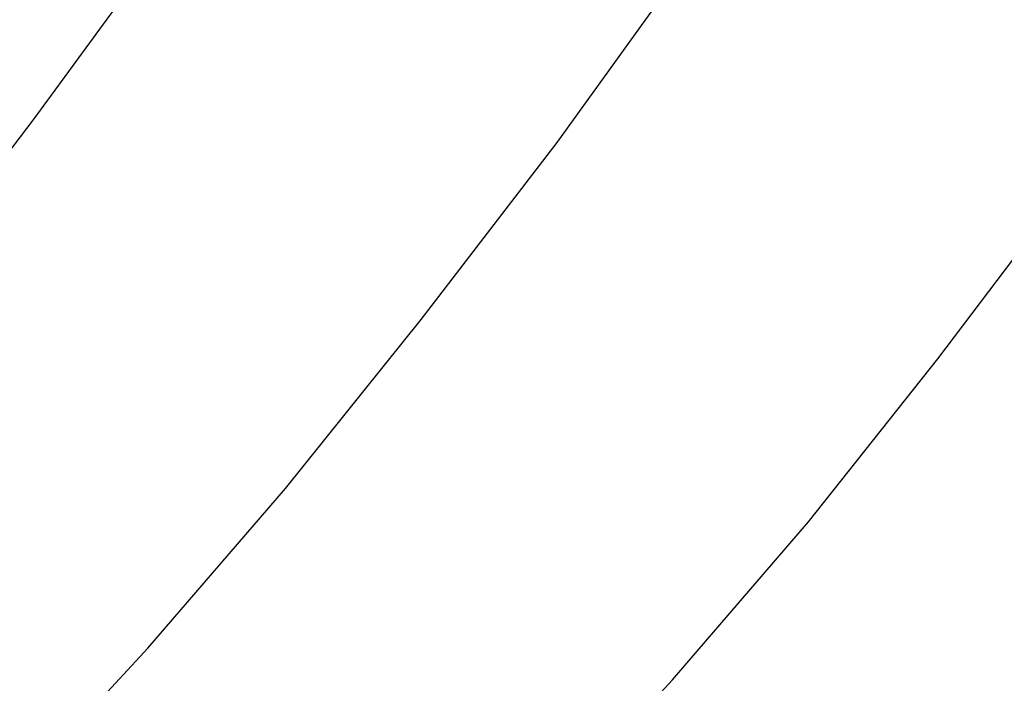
# Model space of a CAD drawing. Extents: x 0 to 363660, y 0 to 4201329.
# Tile 242 of 256: x 360291.92 to 360298.15, y 4200441.69 to 4200445.89. Entities that reach past the tile are written whole.
import ezdxf

# ---------------------------------------------------------------- set-up
doc = ezdxf.new("R2010")
doc.units = 0
doc.header["$LTSCALE"] = 0.5
doc.header["$MEASUREMENT"] = 0
doc.linetypes.add('CONTI', pattern=[0])
doc.layers.add('(032) Горизонтали утолщенные', color=32, linetype='Continuous', lineweight=30)
doc.layers.add('.', color=7, linetype='Continuous', lineweight=15)
doc.layers.add('GORIZDEFAULT', color=32, linetype='CONTI')

# ---------------------------------------------------------------- blocks, each defined once
blk = doc.blocks.new('gergrgrre')
at = {"layer": '(032) Горизонтали утолщенные', "color": 32}
blk.add_polyline3d([(360282.4434, 4200430.6786, 540), (360283.18, 4200431.16, 540), (360284.49, 4200432.03, 540), (360285.81, 4200432.94, 540), (360287.13, 4200433.87, 540), (360288.43, 4200434.82, 540), (360289.68, 4200435.78, 540), (360290.88, 4200436.75, 540), (360292.02, 4200437.73, 540), (360293.12, 4200438.72, 540), (360294.15, 4200439.71, 540), (360295.13, 4200440.71, 540), (360296.05, 4200441.71, 540), (360296.91, 4200442.71, 540), (360297.73, 4200443.74, 540), (360298.54, 4200444.81, 540), (360299.36, 4200445.95, 540), (360300.22, 4200447.18, 540), (360301.14, 4200448.52, 540), (360302.15, 4200450, 540), (360303.26, 4200451.61, 540), (360304.43, 4200453.32, 540), (360305.64, 4200455.06, 540)], dxfattribs=at)
at = {"layer": 'GORIZDEFAULT', "color": 32}
for points in [[(360280.7597, 4200432.5316, 540.5), (360281.81, 4200433.2, 540.5), (360282.91, 4200433.92, 540.5), (360284.01, 4200434.65, 540.5), (360285.09, 4200435.39, 540.5), (360286.15, 4200436.13, 540.5), (360287.18, 4200436.89, 540.5), (360288.17, 4200437.65, 540.5), (360289.13, 4200438.43, 540.5), (360290.06, 4200439.24, 540.5), (360290.97, 4200440.09, 540.5), (360291.86, 4200440.97, 540.5), (360292.73, 4200441.91, 540.5), (360293.6, 4200442.92, 540.5), (360294.46, 4200443.99, 540.5), (360295.32, 4200445.11, 540.5), (360296.17, 4200446.29, 540.5), (360297.02, 4200447.49, 540.5), (360297.86, 4200448.71, 540.5), (360298.69, 4200449.94, 540.5), (360299.52, 4200451.17, 540.5), (360300.33, 4200452.37, 540.5), (360301.14, 4200453.57, 540.5), (360301.94, 4200454.75, 540.5)], [(360279.68, 4200434.77, 541), (360280.73, 4200435.44, 541), (360281.72, 4200436.08, 541), (360282.65, 4200436.68, 541), (360283.53, 4200437.27, 541), (360284.37, 4200437.84, 541), (360285.16, 4200438.4, 541), (360285.93, 4200438.95, 541), (360286.66, 4200439.52, 541), (360287.38, 4200440.11, 541), (360288.1, 4200440.75, 541), (360288.82, 4200441.45, 541), (360289.56, 4200442.24, 541), (360290.33, 4200443.12, 541), (360291.15, 4200444.13, 541), (360292.01, 4200445.26, 541), (360292.91, 4200446.49, 541), (360293.8, 4200447.76, 541), (360294.67, 4200449.03, 541), (360295.49, 4200450.24, 541), (360296.24, 4200451.36, 541), (360296.88, 4200452.33, 541), (360297.5, 4200453.28, 541), (360298.01, 4200454.07, 541)]]:
    blk.add_polyline3d(points, dxfattribs=at)

msp = doc.modelspace()

# ---------------------------------------------------------------- hatches: boundary and pattern name
at = {"layer": '.', "ltscale": 0.149071}
h = msp.add_hatch(color=256, dxfattribs=at)
h.dxf.hatch_style = 1
h.set_gradient(color1=(255, 255, 255), tint=1)
h.paths.add_polyline_path([(359890.2408, 4200193.8911), (361190.2408, 4200193.8911), (361190.2408, 4201328.8911), (359890.2408, 4201328.8911)])
h.paths.add_polyline_path([(359905.2408, 4201313.8911), (361175.2408, 4201313.8911), (361175.2408, 4200208.8911), (359905.2408, 4200208.8911)], flags=16)

# ---------------------------------------------------------------- block references
at = {"linetype": 'Continuous'}
msp.add_blockref('gergrgrre', (0, 0), dxfattribs=at)

doc.saveas('drawing.dxf')
